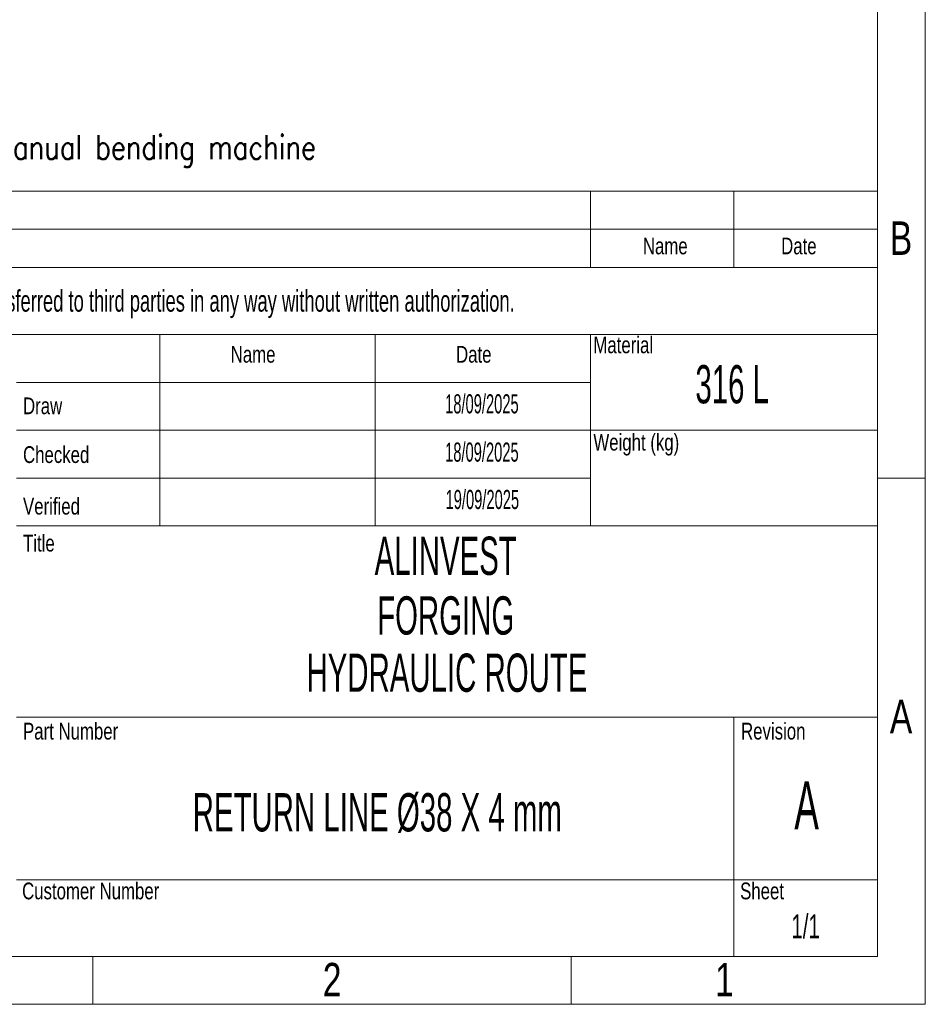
# Model space of a CAD drawing. Header units: millimetres. Extents: x 0 to 594, y 0 to 424.
# Tile 12 of 14: x 496 to 594, y 0 to 106. Entities that reach past the tile are written whole.
import ezdxf

# ---------------------------------------------------------------- set-up
doc = ezdxf.new("R2010")
doc.units = ezdxf.units.MM
doc.header["$LTSCALE"] = 0.25
doc.layers.add('SLD-0', color=179, linetype='Continuous')
doc.styles.add('AdskIsoMetric', font='romans.shx', dxfattribs={"width": 0.8, "height": 2.5})
doc.styles.add('SLDTEXTSTYLE1', font='TXT', dxfattribs={"width": 0.574367})
doc.styles.add('SLDTEXTSTYLE2', font='TXT', dxfattribs={"width": 0.638186})
doc.styles.add('SLDTEXTSTYLE3', font='TXT', dxfattribs={"width": 0.75})

# ---------------------------------------------------------------- blocks, each defined once
blk = doc.blocks.new('cajetin')
at = {"color": 7, "linetype": 'Continuous', "lineweight": 18}
for p, q in [((861, 615), (861, 0)), ((853.5, 607.5), (853.5, 7.5)), ((853.5, 82.5), (861, 82.5)), ((853.5, 7.5), (7.5, 7.5)), ((730.5, 7.5), (730.5, 0)), ((805.5, 7.5), (805.5, 0)), ((861, 0), (0, 0))]:
    blk.add_line(p, q, dxfattribs=at)
at = {"color": 7, "linetype": 'Continuous', "lineweight": 0, "char_height": 5.25, "attachment_point": 2, "style": 'SLDTEXTSTYLE3'}
for s, insert in [('B', (857.19, 122.74)), ('A', (857.2, 47.74)), ('2', (768.01, 6.49)), ('1', (829.51, 6.49))]:
    blk.add_mtext(s, dxfattribs=dict(at, insert=insert))

msp = doc.modelspace()

# ---------------------------------------------------------------- linework, layer by layer
at = {"color": 7, "linetype": 'Continuous', "lineweight": 18}
for p, q in [((402.554, 87.962), (588.826, 87.962)), ((557.78, 87.962), (557.78, 79.683)), ((573.303, 87.962), (573.303, 79.683)), ((588.826, 87.962), (588.826, 5.174)), ((402.554, 83.822), (588.826, 83.822)), ((402.554, 79.683), (588.826, 79.683)), ((402.554, 72.439), (588.826, 72.439)), ((511.213, 72.439), (511.213, 51.742)), ((534.497, 72.439), (534.497, 51.742)), ((557.78, 72.439), (557.78, 67.265)), ((557.78, 67.265), (495.69, 67.265)), ((557.78, 67.265), (557.78, 62.091)), ((557.78, 62.091), (495.69, 62.091)), ((557.78, 62.091), (557.78, 56.916)), ((557.78, 62.091), (588.826, 62.091)), ((557.78, 56.916), (495.69, 56.916)), ((557.78, 56.916), (557.78, 51.742)), ((495.69, 51.742), (511.213, 51.742)), ((511.213, 51.742), (534.497, 51.742)), ((534.497, 51.742), (557.78, 51.742)), ((557.78, 51.742), (588.826, 51.742)), ((495.69, 31.045), (588.826, 31.045)), ((573.303, 31.045), (573.303, 5.174)), ((495.69, 13.453), (588.826, 13.453)), ((402.554, 5.174), (588.826, 5.174))]:
    msp.add_line(p, q, dxfattribs=at)

# ---------------------------------------------------------------- block references
at = {"xscale": 0.689895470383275, "yscale": 0.689895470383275, "zscale": 0.689895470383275}
msp.add_blockref('cajetin', (0, 0), dxfattribs=at)

# ---------------------------------------------------------------- texts
at = {"insert": (406.104, 93.992), "char_height": 2.59725, "attachment_point": 1, "style": 'AdskIsoMetric'}
msp.add_mtext_dynamic_manual_height_columns('**The elbows will be manufactured from bent pipes using a manual bending machine', width=4135.89111, gutter_width=12.986, heights=[0], dxfattribs=at)
at = {"color": 7, "linetype": 'Continuous', "lineweight": 0}
for s, insert, char_height, attachment_point, style in [('Name', (565.875, 82.929), 1.811, 2, 'SLDTEXTSTYLE3'), ('Date', (580.326, 82.929), 1.811, 2, 'SLDTEXTSTYLE3'), ('Material', (558.101, 72.228), 1.811, 1, 'SLDTEXTSTYLE3'), ('Name', (518.875, 71.209), 1.811, 1, 'SLDTEXTSTYLE3'), ('Date', (543.248, 71.209), 1.811, 1, 'SLDTEXTSTYLE3'), ('316 L', (573.114, 69.139), 4.1394, 2, 'SLDTEXTSTYLE1'), ('Draw', (496.414, 65.634), 1.811, 1, 'SLDTEXTSTYLE3'), ('Weight (kg)', (558.101, 61.701), 1.81098, 1, 'SLDTEXTSTYLE3'), ('Checked', (496.414, 60.36), 1.811, 1, 'SLDTEXTSTYLE3'), ('Verified', (496.414, 54.78), 1.811, 1, 'SLDTEXTSTYLE3'), ('Title', (496.414, 50.784), 1.811, 1, 'SLDTEXTSTYLE3'), ('ALINVEST', (542.13, 50.585), 4.1394, 2, 'SLDTEXTSTYLE1'), ('FORGING ', (542.13, 44.126), 4.1394, 2, 'SLDTEXTSTYLE1'), ('Part Number', (496.414, 30.45), 1.81098, 1, 'SLDTEXTSTYLE3'), ('Revision', (574.073, 30.45), 1.811, 1, 'SLDTEXTSTYLE3'), ('Customer Number', (496.313, 13.167), 1.81098, 1, 'SLDTEXTSTYLE3'), ('Sheet', (573.972, 13.167), 1.811, 1, 'SLDTEXTSTYLE3')]:
    msp.add_mtext(s, dxfattribs=dict(at, insert=insert, char_height=char_height, attachment_point=attachment_point, style=style))
at = {"layer": 'SLD-0', "color": 7, "attachment_point": 2}
for s, insert, char_height, style in [('This drawing is property of INSERTEC. Must not be copier or transferred to third parties in any way without written authorization.', (493.275, 77.241), 2.328397, 'SLDTEXTSTYLE2'), ('18/09/2025', (546.044, 65.984), 2.0697, 'SLDTEXTSTYLE1'), ('18/09/2025', (546.043, 60.763), 2.0697, 'SLDTEXTSTYLE1'), ('19/09/2025', (546.09, 55.636), 2.0697, 'SLDTEXTSTYLE1'), ('HYDRAULIC ROUTE', (542.264, 37.937), 4.13937, 'SLDTEXTSTYLE1'), ('A', (581.163, 24.117), 5.174, 'SLDTEXTSTYLE1'), ('1/1', (581.059, 9.73), 2.5871, 'SLDTEXTSTYLE2')]:
    msp.add_mtext(s, dxfattribs=dict(at, insert=insert, char_height=char_height, style=style))
at = {"layer": 'SLD-0', "color": 7, "insert": (534.732, 22.838), "char_height": 4.13937, "width": 92.01308, "attachment_point": 2, "style": 'SLDTEXTSTYLE1'}
msp.add_mtext('RETURN LINE Ø38 X 4 mm', dxfattribs=at)

doc.saveas('drawing.dxf')
